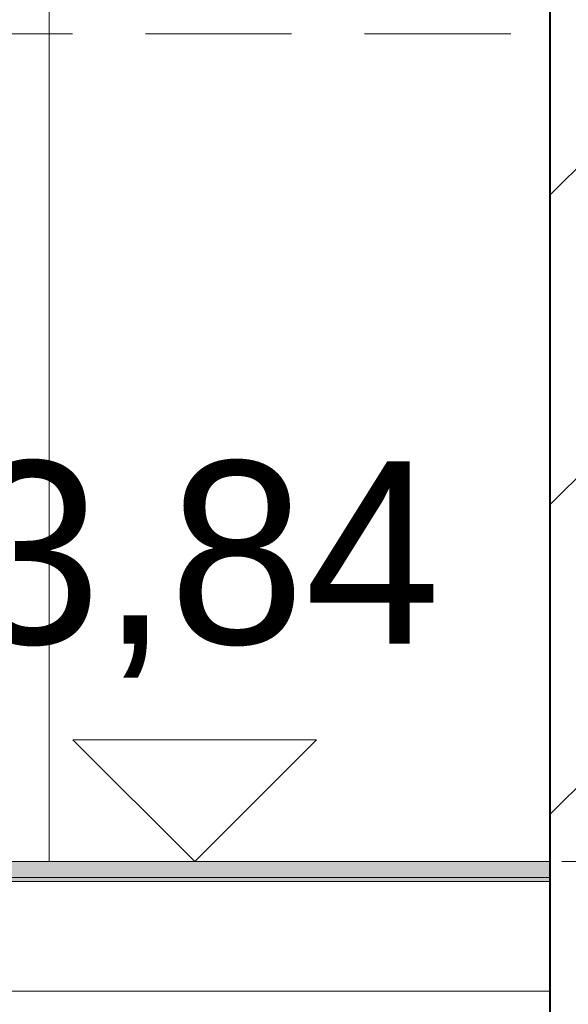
# Model space of a CAD drawing. Header units: millimetres. Extents: x 16408 to 39505, y -6861 to 26364.
# Tile 65 of 85: x 31878 to 32554, y 3660 to 4874. Entities that reach past the tile are written whole.
import ezdxf

# ---------------------------------------------------------------- set-up
doc = ezdxf.new("R2010")
doc.units = ezdxf.units.MM
doc.header["$MEASUREMENT"] = 0
doc.linetypes.add('Przerywana gęsta', pattern=[270, 180, -90])
doc.linetypes.add('Wipeout_Contour', pattern=[1000, 0, -1000])
for name, color, linetype, lineweight in [('0_Nr_pióra__1', 7, 'Continuous', 13), ('0_Nr_pióra__103', 7, 'Continuous', 5), ('0_Nr_pióra__122', 255, 'Continuous', 0), ('inw_schody zewnętrzne_Nr_pióra__1', 7, 'Continuous', 13), ('inw_schody zewnętrzne_Nr_pióra__103', 7, 'Continuous', 5), ('inw_schody zewnętrzne_Nr_pióra__27', 7, 'Continuous', 40), ('inw_schody zewnętrzne_Nr_pióra__87', 7, 'Continuous', 13)]:
    doc.layers.add(name, color=color, linetype=linetype, lineweight=lineweight)
doc.layers.add('inw_schody zewnętrzne', color=7, linetype='Continuous')
doc.layers.add('inw_ściany zewnętrzne_Nr_pióra__61', color=7, linetype='Continuous', lineweight=13, true_color=0x6a6a6a)
doc.styles.add('STYL_AUTOMATYCZNY_1', font='txt')
pattern_1 = [(45, (0, 0), (-190.9188, 190.9188), [])]

# ---------------------------------------------------------------- blocks, each defined once
blk = doc.blocks.new('Wymiary_12_4', base_point=(32094.1, 3836.4))
at = {"layer": '0_Nr_pióra__1', "color": 7, "linetype": 'Continuous', "lineweight": 13}
for p, q in [((32094.1, 3836.4), (31944.1, 3986.4)), ((31944.1, 3986.4), (32244.1, 3986.4)), ((32244.1, 3986.4), (32094.1, 3836.4))]:
    blk.add_line(p, q, dxfattribs=at)
at = {"layer": '0_Nr_pióra__1', "color": 7, "lineweight": 13, "insert": (31635.7, 4062.7), "char_height": 225, "attachment_point": 7, "style": 'STYL_AUTOMATYCZNY_1'}
blk.add_mtext('\\A1;{\\pql;\\fCentury Gothic|b0|i0|c238|p34;+3,84}', dxfattribs=at)

msp = doc.modelspace()

# ---------------------------------------------------------------- linework, layer by layer
at = {"layer": 'inw_schody zewnętrzne_Nr_pióra__103', "color": 7, "linetype": 'Continuous', "lineweight": 5}
for p, q in [((32114.5, 3836.4), (31997.8, 3836.4)), ((32224.2, 3836.4), (32114.5, 3836.4)), ((32326.5, 3836.4), (32224.2, 3836.4))]:
    msp.add_line(p, q, dxfattribs=at)

# ---------------------------------------------------------------- wipeouts: each hides what was drawn before it
at = {"color": 254, "linetype": 'Wipeout_Contour', "lineweight": 0, "ltscale": 192709.338048}
msp.add_wipeout([(31887.2, 3821.1), (31887.2, 3816.4), (31889.5, 3816.4), (31896.3, 3821.5), (31893.1, 3820.2), (31887.5, 3821.2)], dxfattribs=at)
at = {"color": 254, "linetype": 'Wipeout_Contour', "lineweight": 0, "ltscale": 131030.54976}
msp.add_wipeout([(32421, 4856.4), (32421, 3836.4), (32507.2, 3836.4), (32507.2, 4856.4)], dxfattribs=at).dxf.layer = 'inw_schody zewnętrzne'

# ---------------------------------------------------------------- next in the draw order: linework, layer by layer
at = {"layer": 'inw_schody zewnętrzne_Nr_pióra__103', "color": 7, "linetype": 'Continuous', "lineweight": 5}
msp.add_line((32421, 3836.4), (32326.5, 3836.4), dxfattribs=at)

# ---------------------------------------------------------------- next in the draw order: wipeouts: each hides what was drawn before it
at = {"color": 254, "linetype": 'Wipeout_Contour', "lineweight": 0, "ltscale": 128491.290348}
msp.add_wipeout([(31901.5, 3826.3), (31887.1, 3826.2), (31887.1, 3825.7), (31900.7, 3825.9)], dxfattribs=at)
at = {"color": 254, "linetype": 'Wipeout_Contour', "lineweight": 0, "ltscale": 96347.020181}
msp.add_wipeout([(31887.2, 3816.4), (31887.2, 3815.6), (31889.5, 3816.4)], dxfattribs=at)
at = {"color": 254, "linetype": 'Wipeout_Contour', "lineweight": 0, "ltscale": 131250.151708}
msp.add_wipeout([(32507.2, 3836.4), (32531.8, 3836.4), (32531.8, 4856.4), (32507.2, 4856.4)], dxfattribs=at).dxf.layer = 'inw_schody zewnętrzne'

# ---------------------------------------------------------------- next in the draw order: linework, layer by layer
at = {"layer": 'inw_schody zewnętrzne_Nr_pióra__87', "color": 7, "linetype": 'Continuous', "lineweight": 13}
msp.add_line((32507.2, 3836.4), (32421, 3836.4), dxfattribs=at)

# ---------------------------------------------------------------- next in the draw order: wipeouts: each hides what was drawn before it
at = {"color": 254, "linetype": 'Wipeout_Contour', "lineweight": 0, "ltscale": 96346.770917}
msp.add_wipeout([(31887.2, 3815.6), (31887.2, 3814.8), (31889.5, 3816.4)], dxfattribs=at)
at = {"color": 254, "linetype": 'Wipeout_Contour', "lineweight": 0, "ltscale": 132614.285689}
msp.add_wipeout([(32507.2, 7736.4), (32507.2, 4856.4), (32531.8, 4856.4), (32531.8, 7736.4)], dxfattribs=at).dxf.layer = 'inw_schody zewnętrzne'

# ---------------------------------------------------------------- next in the draw order: wipeouts: each hides what was drawn before it
at = {"color": 254, "linetype": 'Wipeout_Contour', "lineweight": 0, "ltscale": 96346.70592}
msp.add_wipeout([(31887.2, 3821.3), (31887.2, 3821.1), (31887.5, 3821.2)], dxfattribs=at)
at = {"color": 254, "linetype": 'Wipeout_Contour', "lineweight": 0, "ltscale": 405872.6584}
msp.add_wipeout([(34590, 3836.4), (34590, 4856.4), (34481, 4856.4), (33707.3, 4856.4), (33163.2, 4856.4), (32756.5, 4856.4), (32531.8, 4856.4), (32531.8, 3836.4), (32756.5, 3836.4), (33163.2, 3836.4), (33707.3, 3836.4), (34481, 3836.4)], dxfattribs=at).dxf.layer = 'inw_schody zewnętrzne'

# ---------------------------------------------------------------- next in the draw order: hatches: boundary and pattern name
at = {"layer": 'inw_schody zewnętrzne_Nr_pióra__1', "linetype": 'Continuous', "lineweight": 13}
h = msp.add_hatch(dxfattribs=at)
h.set_pattern_fill('Bloczki_ceramiczne_0004', style=0, pattern_type=2)
h.set_pattern_definition(pattern_1)
h.paths.add_polyline_path([(34590, 3836.4), (34590, 4856.4), (34481, 4856.4), (33707.3, 4856.4), (33163.2, 4856.4), (32756.5, 4856.4), (32531.8, 4856.4), (32531.8, 3836.4), (32756.5, 3836.4), (33163.2, 3836.4), (33707.3, 3836.4), (34481, 3836.4)])

# ---------------------------------------------------------------- next in the draw order: wipeouts: each hides what was drawn before it
at = {"color": 254, "linetype": 'Wipeout_Contour', "lineweight": 0, "ltscale": 289117.400956}
msp.add_wipeout([(31878.4, 3826.2), (31902.7, 3826.3), (31901.5, 3826.3), (31900.7, 3825.9), (31887.1, 3825.7), (31887.2, 3821.3), (31893.1, 3820.2), (31914.7, 3828.7), (31894, 3832.3)], dxfattribs=at)

# ---------------------------------------------------------------- next in the draw order: linework, layer by layer
at = {"layer": '0_Nr_pióra__103', "color": 7, "linetype": 'Continuous', "lineweight": 5}
msp.add_line((31914.7, 3836.4), (31914.7, 4928.7), dxfattribs=at)
at = {"layer": 'inw_schody zewnętrzne_Nr_pióra__103', "color": 7, "linetype": 'Continuous', "lineweight": 5}
msp.add_line((31997.8, 3836.4), (31902.7, 3836.4), dxfattribs=at)

# ---------------------------------------------------------------- next in the draw order: block references
at = {"color": 7, "linetype": 'Continuous', "lineweight": 13}
msp.add_blockref('Wymiary_12_4', (32094.1, 3836.4), dxfattribs=at)

# ---------------------------------------------------------------- next in the draw order: wipeouts: each hides what was drawn before it
at = {"color": 254, "linetype": 'Wipeout_Contour', "lineweight": 0, "ltscale": 409846.936882}
msp.add_wipeout([(32756.5, 7736.4), (32531.8, 7736.4), (32531.8, 4856.4), (32756.5, 4856.4), (33163.2, 4856.4), (33707.3, 4856.4), (34481, 4856.4), (34590, 4856.4), (34590, 7736.4), (34481, 7736.4), (33707.3, 7736.4), (33163.2, 7736.4)], dxfattribs=at).dxf.layer = 'inw_schody zewnętrzne'
at = {"color": 254, "linetype": 'Wipeout_Contour', "lineweight": 0, "ltscale": 402894.150624}
msp.add_wipeout([(32697.1, 3836.4), (32531.8, 3836.4), (32531.8, -3.6), (32697.1, -3.6), (33081.4, -3.6), (33589.6, -3.6), (34300, -3.6), (34588.9, -3.6), (34588.9, 3836.4), (34300, 3836.4), (33589.6, 3836.4), (33081.4, 3836.4)], dxfattribs=at).dxf.layer = 'inw_schody zewnętrzne'

# ---------------------------------------------------------------- next in the draw order: hatches: boundary and pattern name
at = {"layer": '0_Nr_pióra__1', "linetype": 'Continuous', "lineweight": 0, "true_color": 0x000000}
msp.add_hatch(color=18, dxfattribs=at).paths.add_polyline_path([(32531.8, 3811.4), (32531.8, 3836.4), (30890.5, 3836.4), (30890.5, 3811.4)])
at = {"layer": '0_Nr_pióra__122', "linetype": 'Continuous', "lineweight": 0, "true_color": 0xffffff}
msp.add_hatch(color=7, dxfattribs=at).paths.add_polyline_path([(32531.8, 3816.4), (32531.8, 3836.4), (30890.5, 3836.4), (30890.5, 3816.4)])
at = {"layer": 'inw_schody zewnętrzne_Nr_pióra__1', "linetype": 'Continuous', "lineweight": 13}
h = msp.add_hatch(dxfattribs=at)
h.set_pattern_fill('Bloczki_ceramiczne_0004', style=0, pattern_type=2)
h.set_pattern_definition(pattern_1)
h.paths.add_polyline_path([(32756.5, 7736.4), (32531.8, 7736.4), (32531.8, 4856.4), (32756.5, 4856.4), (33163.2, 4856.4), (33707.3, 4856.4), (34481, 4856.4), (34590, 4856.4), (34590, 7736.4), (34481, 7736.4), (33707.3, 7736.4), (33163.2, 7736.4)])
h = msp.add_hatch(dxfattribs=at)
h.set_pattern_fill('Bloczki_ceramiczne_0004', style=0, pattern_type=2)
h.set_pattern_definition(pattern_1)
h.paths.add_polyline_path([(32697.1, 3836.4), (32531.8, 3836.4), (32531.8, -3.6), (32697.1, -3.6), (33081.4, -3.6), (33589.6, -3.6), (34300, -3.6), (34588.9, -3.6), (34588.9, 3836.4), (34300, 3836.4), (33589.6, 3836.4), (33081.4, 3836.4)])

# ---------------------------------------------------------------- next in the draw order: linework, layer by layer
at = {"layer": '0_Nr_pióra__1', "color": 7, "linetype": 'Continuous', "lineweight": 13, "flags": 128}
for points in [[(32531.8, 3816.4), (32531.8, 3836.4), (30890.5, 3836.4), (30890.5, 3816.4)], [(32531.8, 3811.4), (32531.8, 3836.4), (30890.5, 3836.4), (30890.5, 3811.4)]]:
    msp.add_lwpolyline(points, close=True, dxfattribs=at)
at = {"layer": '0_Nr_pióra__103', "color": 7, "linetype": 'Continuous', "lineweight": 5}
msp.add_line((30889.7, 3676.4), (32531.8, 3676.4), dxfattribs=at)
at = {"layer": 'inw_schody zewnętrzne_Nr_pióra__27', "color": 7, "linetype": 'Continuous', "lineweight": 40}
for p, q in [((32531.8, 7736.4), (32531.8, 4856.4)), ((32531.8, 4856.4), (32531.8, 3836.4)), ((32531.8, 3836.4), (32531.8, -3.6))]:
    msp.add_line(p, q, dxfattribs=at)
at = {"layer": 'inw_schody zewnętrzne_Nr_pióra__87', "color": 7, "linetype": 'Continuous', "lineweight": 13}
msp.add_line((32531.8, 3836.4), (32507.2, 3836.4), dxfattribs=at)
at = {"layer": 'inw_ściany zewnętrzne_Nr_pióra__61', "color": 251, "linetype": 'Przerywana gęsta', "lineweight": 13, "true_color": 0x6a6a6a, "flags": 128}
for points in [[(29603.5, 4856.4), (38941.5, 4856.4)], [(31196.4, 3836.4), (38941.5, 3836.4)]]:
    msp.add_lwpolyline(points, dxfattribs=at)

doc.saveas('drawing.dxf')
